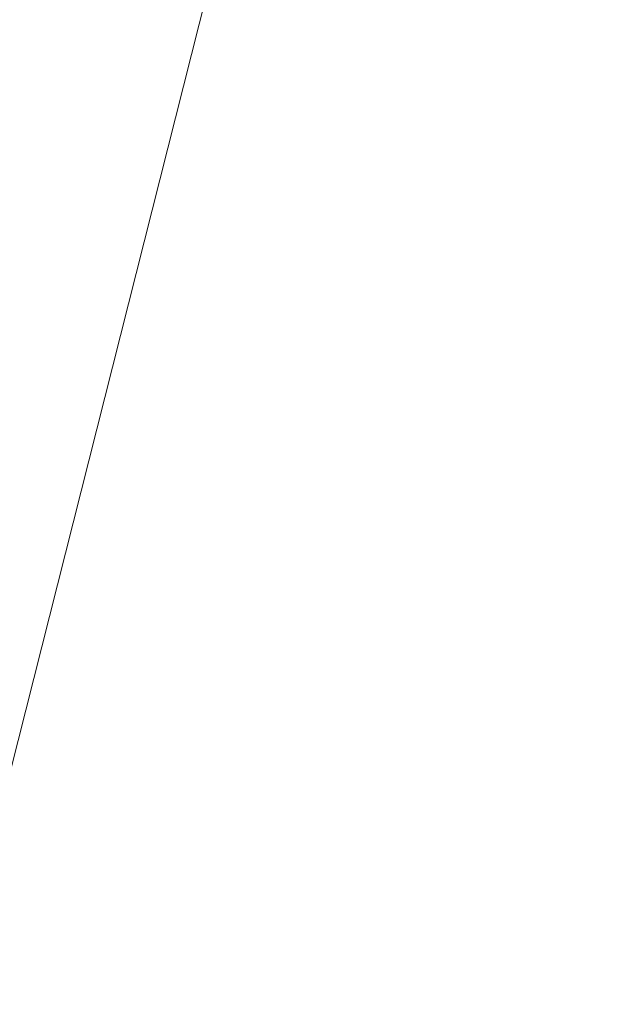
# Model space of a CAD drawing. Header units: metres. Extents: x 154038 to 155227, y 461678 to 462519.
# Tile 26 of 256: x 154356.72 to 154360.12, y 461978.58 to 461984.16. Entities that reach past the tile are written whole.
import ezdxf
from ezdxf import colors
from ezdxf.entities.mleader import LeaderData, LeaderLine
from ezdxf.math import Vec2, Vec3

# ---------------------------------------------------------------- set-up
doc = ezdxf.new("R2010")
doc.units = ezdxf.units.M
doc.layers.add('N-WE-VH-VERHARDING_STRAATBAKSTEEN_Rijbaan-KV_DF-V', color=7, linetype='Continuous', lineweight=18, true_color=0xb33d26)
doc.layers.add('X-XX-AL-HULP-T', color=7, linetype='Continuous')
doc.layers.add('X-XX-AL-PROFIEL-H', color=21, linetype='Continuous', lineweight=18, plot=False)
doc.styles.add('maatvoering', font='arial.ttf')

# ---------------------------------------------------------------- blocks, each defined once
blk = doc.blocks.new('_Dot')
at = {"color": 0, "linetype": 'ByBlock', "lineweight": -2}
blk.add_line((-0.5, 0), (-1, 0), dxfattribs=at)
at = {"color": 0, "linetype": 'ByBlock', "const_width": 0.5}
blk.add_lwpolyline([(-0.25, 0, 1), (0.25, 0, 1)], format="xyb", close=True, dxfattribs=at)

msp = doc.modelspace()

# ---------------------------------------------------------------- hatches: boundary and pattern name
at = {"layer": 'N-WE-VH-VERHARDING_STRAATBAKSTEEN_Rijbaan-KV_DF-V'}
h = msp.add_hatch(color=256, dxfattribs=at)
h.dxf.hatch_style = 1
edge = h.paths.add_edge_path()
edge.add_line((154346.3655189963, 462123.4474894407), (154339.6690574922, 462103.1804047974))
edge.add_line((154339.6690574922, 462103.1804047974), (154331.5193567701, 462083.4356807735))
edge.add_line((154331.5193567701, 462083.4356807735), (154321.8864262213, 462064.3270959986))
edge.add_line((154321.8864262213, 462064.3270959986), (154319.064452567, 462059.5558212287))
edge.add_line((154319.064452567, 462059.5558212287), (154316.2103360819, 462061.243890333))
edge.add_arc((154313.6649621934, 462056.9402788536), 4.999999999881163, 59.39777921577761, 149.4251789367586)
edge.add_line((154309.3601339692, 462059.4835943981), (154295.4018813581, 462035.8577883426))
edge.add_arc((154299.7067095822, 462033.3144727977), 4.999999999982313, 149.425178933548, 239.2784399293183)
edge.add_line((154297.1523773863, 462029.0161723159), (154310.3450331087, 462021.1762305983))
edge.add_arc((154317.2452423, 462033.549449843), 14.16719595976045, 240.8527758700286, 248.9522969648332)
edge.add_line((154312.1571632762, 462020.327464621), (154334.4042784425, 462011.1510402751))
edge.add_arc((154336.3108423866, 462015.7732706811), 4.999999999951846, 247.5849764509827, 256.0899883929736)
edge.add_line((154335.1088540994, 462010.9198982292), (154350.5998025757, 462007.0834033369))
edge.add_arc((154349.3978142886, 462002.2300308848), 5.000000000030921, 59.37977109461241, 76.0899883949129, ccw=False)
edge.add_line((154351.944540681, 462006.5328421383), (154352.6260687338, 462006.1294627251))
edge.add_arc((154355.1727951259, 462010.4322739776), 4.999999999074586, 239.3797710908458, 256.0899883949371)
edge.add_line((154353.9708068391, 462005.5789015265), (154356.9781779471, 462004.8340984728))
edge.add_line((154356.9781779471, 462004.8340984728), (154367.5271780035, 462002.1693614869))
edge.add_line((154367.5271780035, 462002.1693614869), (154370.594703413, 462001.3944872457))
edge.add_arc((154371.8192663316, 462006.2422130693), 5.000000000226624, 255.8233322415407, 334.7988763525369)
edge.add_line((154376.3433598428, 462004.1132278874), (154378.3551998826, 462008.3883879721))
edge.add_arc((154373.8311063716, 462010.5173731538), 5.000000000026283, 334.7988763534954, 345.8749618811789)
edge.add_line((154378.6799336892, 462009.2971790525), (154401.6515090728, 462100.5820018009))
edge.add_line((154401.6515090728, 462100.5820018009), (154406.9852191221, 462099.2397882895))
edge.add_line((154406.9852191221, 462099.2397882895), (154397.3315953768, 462060.8780600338))
edge.add_line((154397.3315953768, 462060.8780600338), (154396.6527595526, 462061.0488872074))
edge.add_line((154396.6527595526, 462061.0488872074), (154394.6715745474, 462053.1760217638))
edge.add_line((154394.6715745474, 462053.1760217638), (154395.3511736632, 462053.0050023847))
edge.add_line((154395.3511736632, 462053.0050023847), (154390.2256132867, 462032.6401919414))
edge.add_line((154390.2256132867, 462032.6401919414), (154389.5467596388, 462032.8109482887))
edge.add_line((154389.5467596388, 462032.8109482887), (154388.7372010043, 462029.5939109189))
edge.add_line((154388.7372010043, 462029.5939109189), (154389.4156288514, 462029.4214625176))
edge.add_line((154389.4156288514, 462029.4214625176), (154383.7651946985, 462006.9676746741))
edge.add_line((154383.7651946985, 462006.9676746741), (154376.807218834, 461992.1819759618))
edge.add_arc((154381.331312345, 461990.0529907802), 4.999999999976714, 154.7988763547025, 166.0156035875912)
edge.add_line((154376.4795044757, 461991.2612789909), (154371.1051861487, 461969.68365288))
edge.add_line((154371.1051861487, 461969.68365288), (154363.8723419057, 461953.1420104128))
edge.add_arc((154368.4536651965, 461951.1389210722), 5.000088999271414, 156.3836358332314, 248.3411709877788)
edge.add_line((154366.60823727, 461946.491848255), (154366.6592998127, 461946.4715747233))
edge.add_line((154366.6592998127, 461946.4715747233), (154352.2416857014, 461952.1958481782))
edge.add_arc((154354.0386536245, 461956.8622859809), 5.000473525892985, 248.939130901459, 336.380420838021)
edge.add_line((154358.6202168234, 461954.8587855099), (154365.8806715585, 461971.4635736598))
edge.add_line((154365.8806715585, 461971.4635736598), (154371.1315098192, 461992.5091953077))
edge.add_arc((154366.27970195, 461993.7174835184), 4.999999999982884, 346.0156035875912, 435.8233322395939)
edge.add_line((154367.5042648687, 461998.5652093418), (154356.1296396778, 462001.438503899))
edge.add_line((154356.1296396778, 462001.438503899), (154353.1565705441, 462002.1748154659))
edge.add_arc((154351.9545822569, 461997.321443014), 4.99999999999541, 76.08998839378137, 92.77818827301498)
edge.add_line((154351.7122345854, 462002.315566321), (154350.8803402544, 462002.2858641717))
edge.add_arc((154350.6379925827, 462007.2799874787), 4.999999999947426, 256.0899883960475, 272.778188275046, ccw=False)
edge.add_line((154349.4360042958, 462002.4266150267), (154337.7325265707, 462005.3251033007))
edge.add_arc((154337.2517312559, 462003.38375432), 1.999999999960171, 76.08998839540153, 165.7499673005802)
edge.add_line((154335.3132697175, 462003.8760620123), (154335.1888994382, 462003.3863540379))
edge.add_line((154335.1888994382, 462003.3863540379), (154331.809089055, 462004.2350527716))
edge.add_line((154331.809089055, 462004.2350527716), (154332.0188515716, 462005.1214022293))
edge.add_arc((154330.0726110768, 462005.5819974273), 1.999999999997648, 346.6854067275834, 427.584976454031)
edge.add_line((154330.8352366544, 462007.4308895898), (154310.3759552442, 462015.8698735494))
edge.add_arc((154317.2452423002, 462033.5494498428), 18.96719595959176, 240.6390520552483, 248.76667882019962, ccw=False)
edge.add_line((154307.9454396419, 462017.0186243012), (154294.2962136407, 462025.129890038))
edge.add_arc((154292.7636143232, 462022.5509097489), 2.999999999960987, 59.27843992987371, 165.8531268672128)
edge.add_line((154289.8545971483, 462023.2841348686), (154287.8359008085, 462015.2751044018))
edge.add_line((154287.8359008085, 462015.2751044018), (154283.8632318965, 462016.2799413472))
edge.add_line((154283.8632318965, 462016.2799413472), (154284.9895646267, 462020.85211158))
edge.add_line((154284.9895646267, 462020.85211158), (154281.4008986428, 462022.9723146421))
edge.add_line((154281.4008986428, 462022.9723146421), (154304.5232118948, 462062.1092541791))
edge.add_arc((154313.1334630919, 462057.0210789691), 10.00129754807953, 72.70910643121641, 149.419295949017, ccw=False)
edge.add_arc((154316.7007223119, 462068.4799534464), 2.000000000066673, 252.7032232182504, 333.2466271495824)
edge.add_line((154318.4866272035, 462067.5796514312), (154327.4245828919, 462085.3096333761))
edge.add_line((154327.4245828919, 462085.3096333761), (154335.4473333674, 462104.7467881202))
edge.add_line((154335.4473333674, 462104.7467881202), (154342.0407687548, 462124.7020604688))
edge.add_line((154342.0407687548, 462124.7020604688), (154352.1387758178, 462165.04183881))
edge.add_line((154352.1387758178, 462165.04183881), (154355.7628846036, 462164.1322223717))
edge.add_line((154355.7628846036, 462164.1322223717), (154353.9603339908, 462153.7867322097))
edge.add_line((154353.9603339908, 462153.7867322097), (154346.3655189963, 462123.4474894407))
edge = h.paths.add_edge_path(flags=17)
edge.add_arc((154735.5031688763, 462271.5015979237), 4.999999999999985, 125.9385176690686, 138.150287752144, ccw=False)
edge.add_line((154732.5685849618, 462275.549834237), (154735.8470371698, 462277.9263983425))
edge.add_arc((154736.4339539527, 462277.1167510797), 1.000000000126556, 44.27258667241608, 125.93851766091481, ccw=False)
edge.add_line((154737.1499807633, 462277.8148238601), (154732.334294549, 462282.9696525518))
edge.add_arc((154731.6182677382, 462282.2715797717), 1.000000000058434, -54.06148233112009, 44.272586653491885, ccw=False)
edge.add_line((154732.2051845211, 462281.4619325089), (154729.9240080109, 462279.8082978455))
edge.add_arc((154735.7931758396, 462271.7118252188), 9.999999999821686, 125.9385176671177, 159.8812514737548)
edge.add_line((154726.4033583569, 462275.1514949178), (154712.1371545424, 462236.2067526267))
edge.add_arc((154709.3202092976, 462237.2386535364), 3.000000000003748, 249.8812514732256, 339.8812514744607, ccw=False)
edge.add_line((154708.2883083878, 462234.4217082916), (154663.7725424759, 462250.7286845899))
edge.add_line((154663.7725424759, 462250.7286845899), (154656.1079703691, 462250.0630933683))
edge.add_line((154656.1079703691, 462250.0630933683), (154584.3613417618, 462276.2290524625))
edge.add_arc((154586.0632988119, 462280.9304984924), 5.000025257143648, 159.6304989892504, 250.09938210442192, ccw=False)
edge.add_line((154581.3759381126, 462282.6708726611), (154586.6440892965, 462297.0625800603))
edge.add_line((154586.6440892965, 462297.0625800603), (154545.8382322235, 462312.2135262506))
edge.add_line((154545.8382322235, 462312.2135262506), (154543.9238186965, 462307.0574598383))
edge.add_line((154543.9238186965, 462307.0574598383), (154578.6714521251, 462294.1558922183))
edge.add_arc((154577.6272265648, 462291.3434923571), 3.000000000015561, -20.21334639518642, 69.63036995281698, ccw=False)
edge.add_line((154580.442464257, 462290.3069419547), (154576.1003610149, 462278.5139286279))
edge.add_arc((154571.4082981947, 462280.2415126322), 5.000000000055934, 301.49318088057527, 339.7866536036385, ccw=False)
edge.add_arc((154579.2442544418, 462267.4509774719), 9.999999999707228, 121.4931808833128, 159.6303699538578)
edge.add_line((154569.869588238, 462270.9317293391), (154560.0751634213, 462244.5540653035))
edge.add_arc((154557.2717091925, 462245.6220748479), 2.999999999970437, 249.9106884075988, 339.14506041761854, ccw=False)
edge.add_line((154556.2412556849, 462242.8045998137), (154537.0470548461, 462249.8246199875))
edge.add_arc((154536.360085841, 462247.9463032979), 2.000000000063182, 69.9106884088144, 159.7067651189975)
edge.add_line((154534.484226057, 462248.6399531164), (154518.7866293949, 462206.1884314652))
edge.add_line((154518.7866293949, 462206.1884314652), (154517.1266457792, 462201.6684760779))
edge.add_line((154517.1266457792, 462201.6684760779), (154504.0308506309, 462166.2479160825))
edge.add_line((154504.0308506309, 462166.2479160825), (154508.5329932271, 462164.5833704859))
edge.add_line((154508.5329932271, 462164.5833704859), (154521.6305956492, 462200.0088186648))
edge.add_line((154521.6305956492, 462200.0088186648), (154523.2905399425, 462204.5286669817))
edge.add_line((154523.2905399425, 462204.5286669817), (154536.2906664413, 462239.6853322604))
edge.add_arc((154540.9803159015, 462237.9512077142), 5.000000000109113, 69.91068840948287, 159.706765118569, ccw=False)
edge.add_line((154542.6977384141, 462242.6469994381), (154554.4056087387, 462238.3650037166))
edge.add_arc((154557.1538001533, 462245.8775869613), 7.999466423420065, 249.90688527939, 339.6332798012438)
edge.add_line((154564.6531743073, 462243.093552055), (154574.4386699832, 462269.447448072))
edge.add_arc((154579.1259759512, 462267.7069990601), 5.000000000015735, 69.96311292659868, 159.6294766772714, ccw=False)
edge.add_line((154580.8391011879, 462272.4043602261), (154655.4630948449, 462245.1890275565))
edge.add_line((154655.4630948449, 462245.1890275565), (154663.1240823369, 462245.8543074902))
edge.add_line((154663.1240823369, 462245.8543074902), (154713.9613245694, 462227.2316535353))
edge.add_line((154713.9613245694, 462227.2316535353), (154727.5885351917, 462264.4320337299))
edge.add_arc((154730.4054804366, 462263.4001328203), 2.999999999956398, 69.882642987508, 159.8812514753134, ccw=False)
edge.add_line((154731.4373129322, 462266.2171031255), (154749.540967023, 462259.5858871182))
edge.add_line((154749.540967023, 462259.5858871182), (154751.0397480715, 462263.6249638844))
edge.add_line((154751.0397480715, 462263.6249638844), (154734.4045412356, 462269.7183000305))
edge.add_arc((154736.1283149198, 462274.4117704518), 5.000006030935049, 197.6182283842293, 249.83320066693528, ccw=False)
edge.add_arc((154733.2690260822, 462273.5037486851), 2.000000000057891, 138.1345799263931, 197.6182116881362, ccw=False)
edge.add_line((154731.7795971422, 462274.8385151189), (154731.7786818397, 462274.8374930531))
edge = h.paths.add_edge_path(flags=0)
edge.add_arc((154536.360085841, 462247.9463032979), 2.000000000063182, 69.9106884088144, 159.7067651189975, ccw=False)
edge.add_arc((154536.360085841, 462247.9463032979), 2.000000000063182, 69.9106884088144, 159.7067651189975)
edge = h.paths.add_edge_path(flags=0)
edge.add_arc((154735.7931758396, 462271.7118252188), 9.999999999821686, 125.93851766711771, 159.8812514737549, ccw=False)
edge.add_arc((154735.7931758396, 462271.7118252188), 9.999999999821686, 125.9385176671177, 159.8812514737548)
edge = h.paths.add_edge_path(flags=17)
edge.add_arc((154735.5031688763, 462271.5015979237), 4.999999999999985, 125.9385176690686, 138.150287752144)
edge.add_line((154731.7795971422, 462274.8385151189), (154731.7786818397, 462274.8374930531))
edge.add_arc((154733.2690260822, 462273.5037486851), 2.000000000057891, 138.134579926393, 197.6182116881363)
edge.add_arc((154736.1283149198, 462274.4117704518), 5.000006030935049, 197.6182283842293, 249.8332006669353)
edge.add_line((154751.0397480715, 462263.6249638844), (154734.4045412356, 462269.7183000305))
edge.add_line((154749.540967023, 462259.5858871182), (154751.0397480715, 462263.6249638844))
edge.add_line((154731.4373129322, 462266.2171031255), (154749.540967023, 462259.5858871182))
edge.add_arc((154730.4054804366, 462263.4001328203), 2.999999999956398, 69.88264298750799, 159.8812514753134)
edge.add_line((154713.9613245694, 462227.2316535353), (154727.5885351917, 462264.4320337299))
edge.add_line((154663.1240823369, 462245.8543074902), (154713.9613245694, 462227.2316535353))
edge.add_line((154655.4630948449, 462245.1890275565), (154663.1240823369, 462245.8543074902))
edge.add_line((154580.8391011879, 462272.4043602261), (154655.4630948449, 462245.1890275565))
edge.add_arc((154579.1259759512, 462267.7069990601), 5.000000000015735, 69.96311292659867, 159.6294766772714)
edge.add_line((154564.6531743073, 462243.093552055), (154574.4386699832, 462269.447448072))
edge.add_arc((154557.1538001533, 462245.8775869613), 7.999466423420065, 249.90688527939, 339.6332798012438)
edge.add_line((154542.6977384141, 462242.6469994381), (154554.4056087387, 462238.3650037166))
edge.add_arc((154540.9803159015, 462237.9512077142), 5.000000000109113, 69.9106884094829, 159.706765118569)
edge.add_line((154523.2905399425, 462204.5286669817), (154536.2906664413, 462239.6853322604))
edge.add_line((154521.6305956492, 462200.0088186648), (154523.2905399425, 462204.5286669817))
edge.add_line((154508.5329932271, 462164.5833704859), (154521.6305956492, 462200.0088186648))
edge.add_line((154504.0308506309, 462166.2479160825), (154508.5329932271, 462164.5833704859))
edge.add_line((154517.1266457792, 462201.6684760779), (154504.0308506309, 462166.2479160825))
edge.add_line((154518.7866293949, 462206.1884314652), (154517.1266457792, 462201.6684760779))
edge.add_line((154534.484226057, 462248.6399531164), (154518.7866293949, 462206.1884314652))
edge.add_arc((154536.360085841, 462247.9463032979), 2.000000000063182, 69.9106884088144, 159.7067651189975)
edge.add_line((154556.2412556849, 462242.8045998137), (154537.0470548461, 462249.8246199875))
edge.add_arc((154557.2717091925, 462245.6220748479), 2.999999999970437, 249.9106884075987, 339.1450604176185)
edge.add_line((154569.869588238, 462270.9317293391), (154560.0751634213, 462244.5540653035))
edge.add_arc((154579.2442544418, 462267.4509774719), 9.999999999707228, 121.4931808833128, 159.6303699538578)
edge.add_arc((154571.4082981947, 462280.2415126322), 5.000000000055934, 301.4931808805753, 339.7866536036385)
edge.add_line((154580.442464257, 462290.3069419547), (154576.1003610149, 462278.5139286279))
edge.add_arc((154577.6272265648, 462291.3434923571), 3.000000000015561, 339.7866536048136, 429.6303699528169)
edge.add_line((154543.9238186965, 462307.0574598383), (154578.6714521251, 462294.1558922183))
edge.add_line((154545.8382322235, 462312.2135262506), (154543.9238186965, 462307.0574598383))
edge.add_line((154586.6440892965, 462297.0625800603), (154545.8382322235, 462312.2135262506))
edge.add_line((154581.3759381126, 462282.6708726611), (154586.6440892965, 462297.0625800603))
edge.add_arc((154586.0632988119, 462280.9304984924), 5.000025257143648, 159.6304989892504, 250.0993821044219)
edge.add_line((154656.1079703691, 462250.0630933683), (154584.3613417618, 462276.2290524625))
edge.add_line((154663.7725424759, 462250.7286845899), (154656.1079703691, 462250.0630933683))
edge.add_line((154708.2883083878, 462234.4217082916), (154663.7725424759, 462250.7286845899))
edge.add_arc((154709.3202092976, 462237.2386535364), 3.000000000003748, 249.8812514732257, 339.8812514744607)
edge.add_line((154726.4033583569, 462275.1514949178), (154712.1371545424, 462236.2067526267))
edge.add_arc((154735.7931758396, 462271.7118252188), 9.999999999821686, 125.9385176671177, 159.8812514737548)
edge.add_line((154732.2051845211, 462281.4619325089), (154729.9240080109, 462279.8082978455))
edge.add_arc((154731.6182677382, 462282.2715797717), 1.000000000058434, 305.9385176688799, 404.2725866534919)
edge.add_line((154732.334294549, 462282.9696525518), (154737.1499807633, 462277.8148238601))
edge.add_arc((154736.4339539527, 462277.1167510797), 1.000000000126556, 44.27258667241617, 125.9385176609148)
edge.add_line((154735.8470371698, 462277.9263983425), (154732.5685849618, 462275.549834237))
edge = h.paths.add_edge_path(flags=0)
edge.add_arc((154736.1283149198, 462274.4117704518), 5.000006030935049, 197.6182283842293, 249.8332006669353)
edge.add_arc((154736.1283149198, 462274.4117704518), 5.000006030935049, 197.6182283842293, 249.8332006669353)
edge = h.paths.add_edge_path(flags=0)
edge.add_arc((154733.2690260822, 462273.5037486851), 2.000000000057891, 138.134579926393, 197.6182116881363)
edge.add_arc((154733.2690260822, 462273.5037486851), 2.000000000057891, 138.134579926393, 197.6182116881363)
edge = h.paths.add_edge_path(flags=0)
edge.add_line((154731.7795971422, 462274.8385151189), (154731.7786818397, 462274.8374930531))
edge.add_line((154731.7795971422, 462274.8385151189), (154731.7786818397, 462274.8374930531))
edge = h.paths.add_edge_path(flags=0)
edge.add_arc((154735.5031688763, 462271.5015979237), 4.999999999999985, 125.9385176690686, 138.150287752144)
edge.add_arc((154735.5031688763, 462271.5015979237), 4.999999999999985, 125.9385176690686, 138.150287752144)
edge = h.paths.add_edge_path(flags=0)
edge.add_line((154732.2051845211, 462281.4619325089), (154729.9240080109, 462279.8082978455))
edge.add_line((154732.2051845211, 462281.4619325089), (154729.9240080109, 462279.8082978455))
edge = h.paths.add_edge_path(flags=0)
edge.add_arc((154731.6182677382, 462282.2715797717), 1.000000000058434, 305.9385176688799, 404.2725866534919)
edge.add_arc((154731.6182677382, 462282.2715797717), 1.000000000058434, 305.9385176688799, 404.2725866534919)
edge = h.paths.add_edge_path(flags=0)
edge.add_line((154737.1499807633, 462277.8148238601), (154732.334294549, 462282.9696525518))
edge.add_line((154737.1499807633, 462277.8148238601), (154732.334294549, 462282.9696525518))
edge = h.paths.add_edge_path(flags=0)
edge.add_arc((154736.4339539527, 462277.1167510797), 1.000000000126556, 44.27258667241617, 125.9385176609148)
edge.add_arc((154736.4339539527, 462277.1167510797), 1.000000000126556, 44.27258667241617, 125.9385176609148)
edge = h.paths.add_edge_path(flags=0)
edge.add_line((154732.5685849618, 462275.549834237), (154735.8470371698, 462277.9263983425))
edge.add_line((154732.5685849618, 462275.549834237), (154735.8470371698, 462277.9263983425))
edge = h.paths.add_edge_path(flags=0)
edge.add_line((154556.2412556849, 462242.8045998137), (154537.0470548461, 462249.8246199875))
edge.add_line((154556.2412556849, 462242.8045998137), (154537.0470548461, 462249.8246199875))
edge = h.paths.add_edge_path(flags=0)
edge.add_arc((154557.2717091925, 462245.6220748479), 2.999999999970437, 249.9106884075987, 339.1450604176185)
edge.add_arc((154557.2717091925, 462245.6220748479), 2.999999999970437, 249.9106884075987, 339.1450604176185)
edge = h.paths.add_edge_path(flags=0)
edge.add_line((154569.869588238, 462270.9317293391), (154560.0751634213, 462244.5540653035))
edge.add_line((154569.869588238, 462270.9317293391), (154560.0751634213, 462244.5540653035))
edge = h.paths.add_edge_path(flags=0)
edge.add_arc((154579.2442544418, 462267.4509774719), 9.999999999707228, 121.4931808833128, 159.6303699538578)
edge.add_arc((154579.2442544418, 462267.4509774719), 9.999999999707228, 121.4931808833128, 159.6303699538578)
edge = h.paths.add_edge_path(flags=0)
edge.add_arc((154571.4082981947, 462280.2415126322), 5.000000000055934, 301.4931808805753, 339.7866536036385)
edge.add_arc((154571.4082981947, 462280.2415126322), 5.000000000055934, 301.4931808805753, 339.7866536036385)
edge = h.paths.add_edge_path(flags=0)
edge.add_line((154580.442464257, 462290.3069419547), (154576.1003610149, 462278.5139286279))
edge.add_line((154580.442464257, 462290.3069419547), (154576.1003610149, 462278.5139286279))
edge = h.paths.add_edge_path(flags=0)
edge.add_arc((154577.6272265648, 462291.3434923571), 3.000000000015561, 339.7866536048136, 429.6303699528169)
edge.add_arc((154577.6272265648, 462291.3434923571), 3.000000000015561, 339.7866536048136, 429.6303699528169)
edge = h.paths.add_edge_path(flags=0)
edge.add_line((154543.9238186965, 462307.0574598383), (154578.6714521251, 462294.1558922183))
edge.add_line((154543.9238186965, 462307.0574598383), (154578.6714521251, 462294.1558922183))
edge = h.paths.add_edge_path(flags=0)
edge.add_line((154545.8382322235, 462312.2135262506), (154543.9238186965, 462307.0574598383))
edge.add_line((154545.8382322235, 462312.2135262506), (154543.9238186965, 462307.0574598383))
edge = h.paths.add_edge_path(flags=0)
edge.add_line((154586.6440892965, 462297.0625800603), (154545.8382322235, 462312.2135262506))
edge.add_line((154586.6440892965, 462297.0625800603), (154545.8382322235, 462312.2135262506))
edge = h.paths.add_edge_path(flags=0)
edge.add_line((154581.3759381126, 462282.6708726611), (154586.6440892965, 462297.0625800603))
edge.add_line((154581.3759381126, 462282.6708726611), (154586.6440892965, 462297.0625800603))
edge = h.paths.add_edge_path(flags=0)
edge.add_arc((154586.0632988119, 462280.9304984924), 5.000025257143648, 159.6304989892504, 250.0993821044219)
edge.add_arc((154586.0632988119, 462280.9304984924), 5.000025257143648, 159.6304989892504, 250.0993821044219)
edge = h.paths.add_edge_path(flags=0)
edge.add_line((154656.1079703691, 462250.0630933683), (154584.3613417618, 462276.2290524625))
edge.add_line((154656.1079703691, 462250.0630933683), (154584.3613417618, 462276.2290524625))
edge = h.paths.add_edge_path(flags=0)
edge.add_line((154663.7725424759, 462250.7286845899), (154656.1079703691, 462250.0630933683))
edge.add_line((154663.7725424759, 462250.7286845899), (154656.1079703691, 462250.0630933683))
edge = h.paths.add_edge_path(flags=0)
edge.add_line((154708.2883083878, 462234.4217082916), (154663.7725424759, 462250.7286845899))
edge.add_line((154708.2883083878, 462234.4217082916), (154663.7725424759, 462250.7286845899))
edge = h.paths.add_edge_path(flags=0)
edge.add_arc((154709.3202092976, 462237.2386535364), 3.000000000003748, 249.8812514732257, 339.8812514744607)
edge.add_arc((154709.3202092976, 462237.2386535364), 3.000000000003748, 249.8812514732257, 339.8812514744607)
edge = h.paths.add_edge_path(flags=0)
edge.add_line((154726.4033583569, 462275.1514949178), (154712.1371545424, 462236.2067526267))
edge.add_line((154726.4033583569, 462275.1514949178), (154712.1371545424, 462236.2067526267))
edge = h.paths.add_edge_path(flags=0)
edge.add_line((154751.0397480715, 462263.6249638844), (154734.4045412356, 462269.7183000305))
edge.add_line((154751.0397480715, 462263.6249638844), (154734.4045412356, 462269.7183000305))
edge = h.paths.add_edge_path(flags=0)
edge.add_line((154749.540967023, 462259.5858871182), (154751.0397480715, 462263.6249638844))
edge.add_line((154749.540967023, 462259.5858871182), (154751.0397480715, 462263.6249638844))
edge = h.paths.add_edge_path(flags=0)
edge.add_line((154731.4373129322, 462266.2171031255), (154749.540967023, 462259.5858871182))
edge.add_line((154731.4373129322, 462266.2171031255), (154749.540967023, 462259.5858871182))
edge = h.paths.add_edge_path(flags=0)
edge.add_arc((154730.4054804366, 462263.4001328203), 2.999999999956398, 69.88264298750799, 159.8812514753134)
edge.add_arc((154730.4054804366, 462263.4001328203), 2.999999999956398, 69.88264298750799, 159.8812514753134)
edge = h.paths.add_edge_path(flags=0)
edge.add_line((154713.9613245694, 462227.2316535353), (154727.5885351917, 462264.4320337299))
edge.add_line((154713.9613245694, 462227.2316535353), (154727.5885351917, 462264.4320337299))
edge = h.paths.add_edge_path(flags=0)
edge.add_line((154663.1240823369, 462245.8543074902), (154713.9613245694, 462227.2316535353))
edge.add_line((154663.1240823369, 462245.8543074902), (154713.9613245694, 462227.2316535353))
edge = h.paths.add_edge_path(flags=0)
edge.add_line((154655.4630948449, 462245.1890275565), (154663.1240823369, 462245.8543074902))
edge.add_line((154655.4630948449, 462245.1890275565), (154663.1240823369, 462245.8543074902))
edge = h.paths.add_edge_path(flags=0)
edge.add_line((154580.8391011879, 462272.4043602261), (154655.4630948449, 462245.1890275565))
edge.add_line((154580.8391011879, 462272.4043602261), (154655.4630948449, 462245.1890275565))
edge = h.paths.add_edge_path(flags=0)
edge.add_arc((154579.1259759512, 462267.7069990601), 5.000000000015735, 69.96311292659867, 159.6294766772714)
edge.add_arc((154579.1259759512, 462267.7069990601), 5.000000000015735, 69.96311292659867, 159.6294766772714)
edge = h.paths.add_edge_path(flags=0)
edge.add_line((154564.6531743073, 462243.093552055), (154574.4386699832, 462269.447448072))
edge.add_line((154564.6531743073, 462243.093552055), (154574.4386699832, 462269.447448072))
edge = h.paths.add_edge_path(flags=0)
edge.add_arc((154557.1538001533, 462245.8775869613), 7.999466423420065, 249.90688527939, 339.6332798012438)
edge.add_arc((154557.1538001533, 462245.8775869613), 7.999466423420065, 249.90688527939, 339.6332798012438)
edge = h.paths.add_edge_path(flags=0)
edge.add_line((154542.6977384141, 462242.6469994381), (154554.4056087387, 462238.3650037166))
edge.add_line((154542.6977384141, 462242.6469994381), (154554.4056087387, 462238.3650037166))
edge = h.paths.add_edge_path(flags=0)
edge.add_arc((154540.9803159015, 462237.9512077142), 5.000000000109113, 69.9106884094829, 159.706765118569)
edge.add_arc((154540.9803159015, 462237.9512077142), 5.000000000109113, 69.9106884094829, 159.706765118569)
edge = h.paths.add_edge_path(flags=0)
edge.add_line((154523.2905399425, 462204.5286669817), (154536.2906664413, 462239.6853322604))
edge.add_line((154523.2905399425, 462204.5286669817), (154536.2906664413, 462239.6853322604))
edge = h.paths.add_edge_path(flags=0)
edge.add_line((154521.6305956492, 462200.0088186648), (154523.2905399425, 462204.5286669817))
edge.add_line((154521.6305956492, 462200.0088186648), (154523.2905399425, 462204.5286669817))
edge = h.paths.add_edge_path(flags=0)
edge.add_line((154508.5329932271, 462164.5833704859), (154521.6305956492, 462200.0088186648))
edge.add_line((154508.5329932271, 462164.5833704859), (154521.6305956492, 462200.0088186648))
edge = h.paths.add_edge_path(flags=0)
edge.add_line((154504.0308506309, 462166.2479160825), (154508.5329932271, 462164.5833704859))
edge.add_line((154504.0308506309, 462166.2479160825), (154508.5329932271, 462164.5833704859))
edge = h.paths.add_edge_path(flags=0)
edge.add_line((154517.1266457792, 462201.6684760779), (154504.0308506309, 462166.2479160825))
edge.add_line((154517.1266457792, 462201.6684760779), (154504.0308506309, 462166.2479160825))
edge = h.paths.add_edge_path(flags=0)
edge.add_line((154518.7866293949, 462206.1884314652), (154517.1266457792, 462201.6684760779))
edge.add_line((154518.7866293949, 462206.1884314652), (154517.1266457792, 462201.6684760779))
edge = h.paths.add_edge_path(flags=0)
edge.add_line((154534.484226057, 462248.6399531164), (154518.7866293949, 462206.1884314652))
edge.add_line((154534.484226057, 462248.6399531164), (154518.7866293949, 462206.1884314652))
edge = h.paths.add_edge_path(flags=17)
edge.add_line((154302.5191957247, 462047.9045891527), (154309.3601339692, 462059.4835943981))
edge.add_arc((154313.6649621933, 462056.9402788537), 4.999999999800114, 59.39777921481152, 149.4251789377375, ccw=False)
edge.add_line((154316.2103360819, 462061.243890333), (154319.064452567, 462059.5558212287))

# ---------------------------------------------------------------- linework, layer by layer
at = {"layer": 'X-XX-AL-PROFIEL-H'}
msp.add_lwpolyline([(154363.8558887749, 462008.3507009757), (154355.0594694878, 461973.5279668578)], dxfattribs=at)

# ---------------------------------------------------------------- leaders
at = {"layer": 'X-XX-AL-HULP-T'}
ml = msp.add_multileader_mtext('Standard', dxfattribs=at)
ml.set_content('trottoirband (dus niet a-niveau)\\Pter voorkoming van instroom van strooizout het plantvak in,\\Pde (bestaande) bomen daar zijn daar niet tegen bestand', color=256, style='maatvoering')
ml.set_leader_properties()
ml.set_arrow_properties(name='DOT')
ml.build(insert=Vec2(0, 0))
ml.multileader.update_dxf_attribs({"text_right_attachment_type": 6, "dogleg_length": 0.36, "arrow_head_size": 1, "scale": 5})
ctx = ml.context
ctx.base_point, ctx.scale, ctx.char_height, ctx.arrow_head_size, ctx.landing_gap_size, ctx.plane_origin = Vec3(154316.686074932, 462023.9882015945), 5, 1.25, 1, 0.45, Vec3(154396.625952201, 462005.0949878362)
ctx.right_attachment = 6
notes = []
notes.append((ctx, [(1, (1, 1, 0), (154314.886074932, 462023.9882015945), (1, 0), 1.8, [(0, [(154308.1524681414, 462018.3882806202)], 0, [])])]))
ctx.mtext.insert, ctx.mtext.flow_direction = Vec3(154317.136074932, 462024.7969498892), 5
for ctx, leaders in notes:
    for number, flags, end, landing, length, lines in leaders:
        leader = LeaderData()
        leader.index, (leader.has_last_leader_line, leader.has_dogleg_vector, leader.attachment_direction) = number, flags
        leader.last_leader_point, leader.dogleg_vector, leader.dogleg_length = Vec3(end), Vec3(landing), length
        for number, points, colour, breaks in lines:
            line = LeaderLine()
            line.index, line.vertices, line.color, line.breaks = number, Vec3.list(points), colors.encode_raw_color(colour), breaks
            leader.lines.append(line)
        ctx.leaders.append(leader)

doc.saveas('drawing.dxf')
